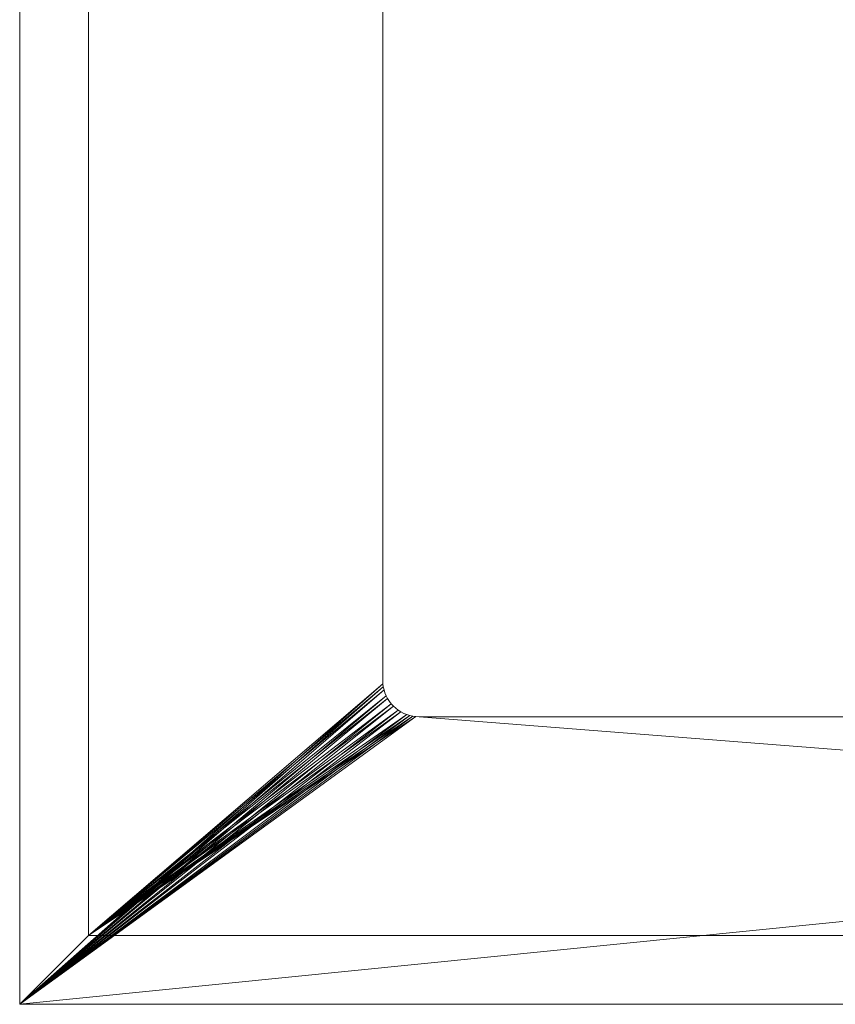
# Model space of a CAD drawing. Header units: millimetres. Extents: x -456 to 444, y -262 to 250.
# Tile 1 of 23: x -456 to -231, y -262 to 10. Entities that reach past the tile are written whole.
import ezdxf

# ---------------------------------------------------------------- set-up
doc = ezdxf.new("R2010")
doc.units = ezdxf.units.MM
doc.layers.add('LUCIDO_1', color=1, linetype='Continuous', lineweight=20, true_color=0xff0000)
doc.layers.add('None', color=7, linetype='Continuous', lineweight=5)

# ---------------------------------------------------------------- blocks, each defined once
blk = doc.blocks.new('Group')
at = {"layer": 'LUCIDO_1', "color": 190, "linetype": 'Continuous', "lineweight": 15, "true_color": 0x6600ff, "transparency": 33554687}
for points in [[(-355.69, -172.55, -6), (-355.69, 107.45, -6), (-456, 250, -6), (-456, -262, -6)], [(-437, -243, -25), (-456, -262, -6), (-456, 250, -6), (-437, 250, -25), (-437, -243, -25)], [(-437, -243, -25), (-437, 250, -25), (-355.69, 107.45, -25), (-355.69, -172.55, -25)], [(-355.69, -172.55, -6), (-355.69, -172.55, -25), (-355.69, 107.45, -25), (-355.69, 107.45, -6), (-355.69, -172.55, -6)], [(-456, -262, -6), (-355.64, -173.43, -6), (-355.69, -172.55, -6)], [(-456, -262, -6), (-355.53, -174.29, -6), (-355.64, -173.43, -6)], [(-355.69, -172.55, -25), (-355.64, -173.43, -25), (-437, -243, -25)], [(-437, -243, -25), (-355.64, -173.43, -25), (-355.53, -174.29, -25)], [(-355.69, -172.55, -25), (-355.69, -172.55, -6), (-355.64, -173.43, -6), (-355.64, -173.43, -25), (-355.69, -172.55, -25)], [(-355.64, -173.43, -25), (-355.64, -173.43, -6), (-355.53, -174.29, -6), (-355.53, -174.29, -25), (-355.64, -173.43, -25)], [(-355.33, -175.15, -6), (-355.53, -174.29, -6), (-456, -262, -6)], [(-355.07, -175.98, -6), (-355.33, -175.15, -6), (-456, -262, -6)], [(-456, -262, -6), (-354.73, -176.79, -6), (-355.07, -175.98, -6)], [(-456, -262, -6), (-354.32, -177.56, -6), (-354.73, -176.79, -6)], [(-437, -243, -25), (-355.53, -174.29, -25), (-355.33, -175.15, -25)], [(-437, -243, -25), (-355.33, -175.15, -25), (-355.07, -175.98, -25)], [(-355.07, -175.98, -25), (-354.73, -176.79, -25), (-437, -243, -25)], [(-354.73, -176.79, -25), (-354.32, -177.56, -25), (-437, -243, -25)], [(-355.53, -174.29, -25), (-355.53, -174.29, -6), (-355.33, -175.15, -6), (-355.33, -175.15, -25), (-355.53, -174.29, -25)], [(-355.33, -175.15, -25), (-355.33, -175.15, -6), (-355.07, -175.98, -6), (-355.07, -175.98, -25), (-355.33, -175.15, -25)], [(-355.07, -175.98, -25), (-355.07, -175.98, -6), (-354.73, -176.79, -6), (-354.73, -176.79, -25), (-355.07, -175.98, -25)], [(-354.73, -176.79, -25), (-354.73, -176.79, -6), (-354.32, -177.56, -6), (-354.32, -177.56, -25), (-354.73, -176.79, -25)], [(-353.85, -178.3, -6), (-354.32, -177.56, -6), (-456, -262, -6)], [(-456, -262, -6), (-353.32, -178.99, -6), (-353.85, -178.3, -6)], [(-456, -262, -6), (-352.72, -179.64, -6), (-353.32, -178.99, -6)], [(-437, -243, -25), (-354.32, -177.56, -25), (-353.85, -178.3, -25)], [(-353.85, -178.3, -25), (-353.32, -178.99, -25), (-437, -243, -25)], [(-353.32, -178.99, -25), (-352.72, -179.64, -25), (-437, -243, -25)], [(-354.32, -177.56, -25), (-354.32, -177.56, -6), (-353.85, -178.3, -6), (-353.85, -178.3, -25), (-354.32, -177.56, -25)], [(-353.85, -178.3, -25), (-353.85, -178.3, -6), (-353.32, -178.99, -6), (-353.32, -178.99, -25), (-353.85, -178.3, -25)], [(-353.32, -178.99, -25), (-353.32, -178.99, -6), (-352.72, -179.64, -6), (-352.72, -179.64, -25), (-353.32, -178.99, -25)], [(-352.08, -180.23, -6), (-352.72, -179.64, -6), (-456, -262, -6)], [(-456, -262, -6), (-351.38, -180.76, -6), (-352.08, -180.23, -6)], [(-350.64, -181.22, -6), (-351.38, -180.76, -6), (-456, -262, -6)], [(-349.86, -181.63, -6), (-350.64, -181.22, -6), (-456, -262, -6)], [(-456, -262, -6), (-349.05, -181.96, -6), (-349.86, -181.63, -6)], [(-456, -262, -6), (-348.22, -182.22, -6), (-349.05, -181.96, -6)], [(-347.36, -182.41, -6), (-348.22, -182.22, -6), (-456, -262, -6)], [(-437, -243, -25), (-352.72, -179.64, -25), (-352.08, -180.23, -25)], [(-352.08, -180.23, -25), (-351.38, -180.76, -25), (-437, -243, -25)], [(-437, -243, -25), (-351.38, -180.76, -25), (-350.64, -181.22, -25)], [(-437, -243, -25), (-350.64, -181.22, -25), (-349.86, -181.63, -25)], [(-349.86, -181.63, -25), (-349.05, -181.96, -25), (-437, -243, -25)], [(-349.05, -181.96, -25), (-348.22, -182.22, -25), (-437, -243, -25)], [(-437, -243, -25), (-348.22, -182.22, -25), (-347.36, -182.41, -25)], [(-352.72, -179.64, -25), (-352.72, -179.64, -6), (-352.08, -180.23, -6), (-352.08, -180.23, -25), (-352.72, -179.64, -25)], [(-352.08, -180.23, -25), (-352.08, -180.23, -6), (-351.38, -180.76, -6), (-351.38, -180.76, -25), (-352.08, -180.23, -25)], [(-351.38, -180.76, -25), (-351.38, -180.76, -6), (-350.64, -181.22, -6), (-350.64, -181.22, -25), (-351.38, -180.76, -25)], [(-350.64, -181.22, -25), (-350.64, -181.22, -6), (-349.86, -181.63, -6), (-349.86, -181.63, -25), (-350.64, -181.22, -25)], [(-349.86, -181.63, -25), (-349.86, -181.63, -6), (-349.05, -181.96, -6), (-349.05, -181.96, -25), (-349.86, -181.63, -25)], [(-349.05, -181.96, -25), (-349.05, -181.96, -6), (-348.22, -182.22, -6), (-348.22, -182.22, -25), (-349.05, -181.96, -25)], [(-348.22, -182.22, -25), (-348.22, -182.22, -6), (-347.36, -182.41, -6), (-347.36, -182.41, -25), (-348.22, -182.22, -25)], [(-346.49, -182.52, -6), (-347.36, -182.41, -6), (-456, -262, -6)], [(-456, -262, -6), (444, -262, -6), (334.89, -182.52, -6), (334.02, -182.55, -6)], [(-345.62, -182.55, -6), (-346.49, -182.52, -6), (-456, -262, -6)], [(-456, -262, -6), (334.02, -182.55, -6), (-345.62, -182.55, -6)], [(-437, -243, -25), (-347.36, -182.41, -25), (-346.49, -182.52, -25)], [(425, -243, -25), (-437, -243, -25), (-346.49, -182.52, -25), (-345.62, -182.55, -25)], [(-347.36, -182.41, -25), (-347.36, -182.41, -6), (-346.49, -182.52, -6), (-346.49, -182.52, -25), (-347.36, -182.41, -25)], [(-346.49, -182.52, -25), (-346.49, -182.52, -6), (-345.62, -182.55, -6), (-345.62, -182.55, -25), (-346.49, -182.52, -25)], [(425, -243, -25), (-345.62, -182.55, -25), (334.02, -182.55, -25)], [(334.02, -182.55, -6), (334.02, -182.55, -25), (-345.62, -182.55, -25), (-345.62, -182.55, -6), (334.02, -182.55, -6)], [(425, -243, -25), (444, -262, -6), (-456, -262, -6), (-437, -243, -25), (425, -243, -25)]]:
    blk.add_polyline3d(points, dxfattribs=at)

msp = doc.modelspace()

# ---------------------------------------------------------------- block references
at = {"layer": 'None', "color": 190, "true_color": 0x6600ff, "transparency": 33554687}
msp.add_blockref('Group', (0, 0), dxfattribs=at)

doc.saveas('drawing.dxf')
